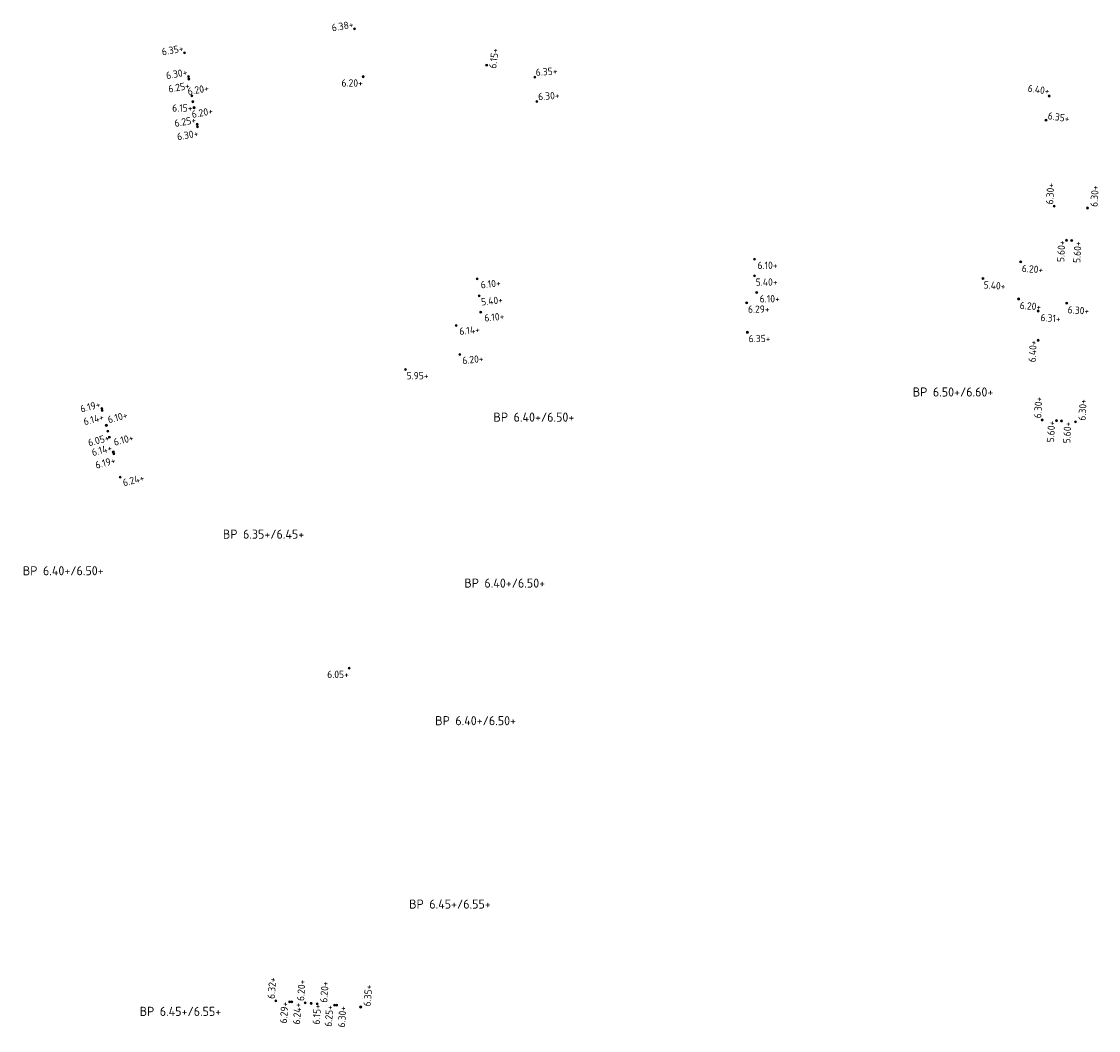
# Model space of a CAD drawing. Extents: x 168267 to 168723, y 448732 to 449595.
# Tile 23 of 32: x 168579 to 168685, y 449242 to 449342. Entities that reach past the tile are written whole.
import ezdxf
from ezdxf.enums import TextEntityAlignment as Align

# ---------------------------------------------------------------- set-up
doc = ezdxf.new("R2010")
doc.units = 0
doc.header["$MEASUREMENT"] = 0
for name, color, linetype, lineweight in [('N-PV-OG-SP_PEIL_0200_BOUWPEIL-T', 30, 'Continuous', 0), ('N-PV-OG-SP_PEIL_0500_KAVELPEIL-S', 140, 'Continuous', 0), ('N-PV-OG-SP_PEIL_0500_WEGPEIL-S', 210, 'Continuous', 0), ('N-PV-OG-SP_PEIL_0500_WEGPEIL_GOOT-S', 190, 'Continuous', 0), ('N-PV-OG-SP_PEIL_BOUWPEIL-S', 30, 'Continuous', 0)]:
    doc.layers.add(name, color=color, linetype=linetype, lineweight=lineweight)
doc.styles.add('NLCS-ISO', font='NLCS-ISO.ttf')

# ---------------------------------------------------------------- blocks, each defined once
blk = doc.blocks.new('*U5')
h = blk.add_hatch(color=256)
h.dxf.hatch_style = 1
edge = h.paths.add_edge_path()
edge.add_arc((0, 0), 0.25, 0, 360)
blk.add_circle((0, 0), 0.25)
at = {"ltscale": 0.1, "style": 'NLCS-ISO'}
blk.add_attdef('NAP', text='', height=1.8, dxfattribs=at).set_placement((4.41, -2.99), align=Align.BOTTOM_RIGHT)
blk = doc.blocks.new('*U7')
h = blk.add_hatch(color=256)
h.dxf.hatch_style = 1
edge = h.paths.add_edge_path()
edge.add_arc((0, 0), 0.25, 0, 360)
blk.add_circle((0, 0), 0.25)
at = {"ltscale": 0.1, "style": 'NLCS-ISO'}
blk.add_attdef('NAP', text='', height=1.8, dxfattribs=at).set_placement((-0.09, -2.99), align=Align.BOTTOM_RIGHT)
blk = doc.blocks.new('*U3')
h = blk.add_hatch(color=256)
h.dxf.hatch_style = 1
edge = h.paths.add_edge_path()
edge.add_arc((0, 0), 0.25, 0, 360)
blk.add_circle((0, 0), 0.25)
at = {"ltscale": 0.1, "style": 'NLCS-ISO'}
blk.add_attdef('NAP', text='', height=1.8, dxfattribs=at).set_placement((-0.09, -2.99), align=Align.BOTTOM_RIGHT)
blk = doc.blocks.new('*U4')
h = blk.add_hatch(color=256)
h.dxf.hatch_style = 1
edge = h.paths.add_edge_path()
edge.add_arc((0, 0), 0.25, 0, 360)
blk.add_circle((0, 0), 0.25)
at = {"ltscale": 0.1, "style": 'NLCS-ISO'}
blk.add_attdef('NAP', text='', height=1.8, dxfattribs=at).set_placement((4.41, -0.25), align=Align.BOTTOM_RIGHT)
blk = doc.blocks.new('SOG-PEIL_HD-SO')
h = blk.add_hatch(color=256)
h.dxf.hatch_style = 1
edge = h.paths.add_edge_path()
edge.add_arc((0, 0), 0.25, 0, 360)
blk.add_circle((0, 0), 0.25)
at = {"ltscale": 0.1, "style": 'NLCS-ISO'}
blk.add_attdef('NAP', text='', height=1.8, dxfattribs=at).set_placement((-0.09, -0.25), align=Align.BOTTOM_RIGHT)
blk = doc.blocks.new('*U6')
h = blk.add_hatch(color=256)
h.dxf.hatch_style = 1
edge = h.paths.add_edge_path()
edge.add_arc((0, 0), 0.25, 0, 360)
blk.add_circle((0, 0), 0.25)
at = {"ltscale": 0.1, "style": 'NLCS-ISO'}
blk.add_attdef('NAP', text='', height=1.8, dxfattribs=at).set_placement((-0.09, -0.25), align=Align.BOTTOM_RIGHT)
blk = doc.blocks.new('*U14')
h = blk.add_hatch(color=256)
h.dxf.hatch_style = 1
edge = h.paths.add_edge_path()
edge.add_arc((0, 0), 0.25, 0, 360)
blk.add_circle((0, 0), 0.25)
at = {"ltscale": 0.1, "style": 'NLCS-ISO'}
blk.add_attdef('NAP', text='', height=1.8, dxfattribs=at).set_placement((-0.09, -0.25), align=Align.BOTTOM_RIGHT)
blk = doc.blocks.new('*U8')
h = blk.add_hatch(color=256)
h.dxf.hatch_style = 1
edge = h.paths.add_edge_path()
edge.add_arc((0, 0), 0.25, 0, 360)
blk.add_circle((0, 0), 0.25)
at = {"ltscale": 0.1, "style": 'NLCS-ISO'}
blk.add_attdef('NAP', text='', height=1.8, dxfattribs=at).set_placement((4.41, -0.25), align=Align.BOTTOM_RIGHT)
blk = doc.blocks.new('SOG-PEIL_BOUWPEIL-SO')
at = {"layer": 'Defpoints'}
blk.add_point((0, 0), dxfattribs=at)
at = {"layer": 'N-PV-OG-SP_PEIL_0200_BOUWPEIL-T', "style": 'NLCS-ISO'}
for tag in ['BOUWPEIL-DEF', 'BOUWPEIL-SP']:
    blk.add_attdef(tag, text='', height=0.9, dxfattribs=at).set_placement((0, 0), align=Align.MIDDLE)
blk = doc.blocks.new('*U36')
h = blk.add_hatch(color=256)
h.dxf.hatch_style = 1
edge = h.paths.add_edge_path()
edge.add_arc((0, 0), 0.25, 0, 360)
blk.add_circle((0, 0), 0.25)
at = {"ltscale": 0.1, "style": 'NLCS-ISO'}
blk.add_attdef('NAP', text='', height=1.8, dxfattribs=at).set_placement((-0.09, -0.25), align=Align.BOTTOM_RIGHT)
blk = doc.blocks.new('*U38')
h = blk.add_hatch(color=256)
h.dxf.hatch_style = 1
edge = h.paths.add_edge_path()
edge.add_arc((0, 0), 0.25, 0, 360)
blk.add_circle((0, 0), 0.25)
at = {"ltscale": 0.1, "style": 'NLCS-ISO'}
blk.add_attdef('NAP', text='', height=1.8, dxfattribs=at).set_placement((4.41, -2.99), align=Align.BOTTOM_RIGHT)
blk = doc.blocks.new('*U46')
h = blk.add_hatch(color=256)
h.dxf.hatch_style = 1
edge = h.paths.add_edge_path()
edge.add_arc((0, 0), 0.25, 0, 360)
blk.add_circle((0, 0), 0.25)
at = {"ltscale": 0.1, "style": 'NLCS-ISO'}
blk.add_attdef('NAP', text='', height=1.8, dxfattribs=at).set_placement((4.41, -0.25), align=Align.BOTTOM_RIGHT)

msp = doc.modelspace()

# ---------------------------------------------------------------- block references
at = {"layer": 'N-PV-OG-SP_PEIL_0500_KAVELPEIL-S'}
for name, p, xscale, yscale, zscale, rotation, values in [('*U6', (168611.73, 449341.12), 0.4, 0.4, 0.4, 10.18735411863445, {'NAP': '6.38+'}), ('*U6', (168594.95, 449338.75), 0.4, 0.4, 0.4, 10.18735411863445, {'NAP': '6.35+'}), ('*U36', (168680.25, 449334.48), 0.3999999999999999, 0.3999999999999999, 0.3999999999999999, 351.6470231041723, {'NAP': '6.40+'}), ('*U14', (168679.16, 449310.37), 0.4000000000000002, 0.4000000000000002, 0.4000000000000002, 86.78725002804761, {'NAP': '6.40+'})]:
    msp.add_blockref(name, p, dxfattribs=dict(at, xscale=xscale, yscale=yscale, zscale=zscale, rotation=rotation)).add_auto_attribs(values)
ref = msp.add_blockref('*U8', (168629.51, 449336.33), dxfattribs=dict(at, xscale=0.3999999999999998, yscale=0.3999999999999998, zscale=0.3999999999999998, rotation=3.976971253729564))
ref.add_attrib('NAP', '6.35+', dxfattribs={"layer": '0', "ltscale": 0.1, "height": 0.72, "rotation": 3.977, "style": 'NLCS-ISO'}).set_placement((168631.78, 449336.39), align=Align.BOTTOM_RIGHT)
ref = msp.add_blockref('*U38', (168650.48, 449311.16), dxfattribs=dict(at, xscale=0.4, yscale=0.4, zscale=0.4, rotation=0.4200134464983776))
ref.add_attrib('NAP', '6.35+', dxfattribs={"layer": '0', "ltscale": 0.1, "height": 0.72, "rotation": 0.42, "style": 'NLCS-ISO'}).set_placement((168652.76, 449309.98), align=Align.BOTTOM_RIGHT)
ref = msp.add_blockref('*U38', (168622.12, 449308.96), dxfattribs=dict(at, xscale=0.3999999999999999, yscale=0.3999999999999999, zscale=0.3999999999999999, rotation=6.16111582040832))
ref.add_attrib('NAP', '6.20+', dxfattribs={"layer": '0', "ltscale": 0.1, "height": 0.72, "rotation": 6.1611, "style": 'NLCS-ISO'}).set_placement((168624.51, 449308.02), align=Align.BOTTOM_RIGHT)
ref = msp.add_blockref('*U38', (168588.6, 449296.86), dxfattribs=dict(at, xscale=0.4, yscale=0.4, zscale=0.4, rotation=14.88847767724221))
ref.add_attrib('NAP', '6.24+', dxfattribs={"layer": '0', "ltscale": 0.1, "height": 0.72, "rotation": 14.8885, "style": 'NLCS-ISO'}).set_placement((168591.1, 449296.29), align=Align.BOTTOM_RIGHT)
ref = msp.add_blockref('*U46', (168603.95, 449245.19), dxfattribs=dict(at, xscale=0.4000000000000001, yscale=0.4000000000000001, zscale=0.4000000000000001, rotation=85.74672637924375))
ref.add_attrib('NAP', '6.32+', dxfattribs={"layer": '0', "ltscale": 0.1, "height": 0.72, "rotation": 85.7467, "style": 'NLCS-ISO'}).set_placement((168604.22, 449247.45), align=Align.BOTTOM_RIGHT)
ref = msp.add_blockref('*U38', (168612.33, 449244.57), dxfattribs=dict(at, xscale=0.4000000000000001, yscale=0.4000000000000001, zscale=0.4000000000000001, rotation=85.74672637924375))
ref.add_attrib('NAP', '6.35+', dxfattribs={"layer": '0', "ltscale": 0.1, "height": 0.72, "rotation": 85.7467, "style": 'NLCS-ISO'}).set_placement((168613.69, 449246.74), align=Align.BOTTOM_RIGHT)
at = {"layer": 'N-PV-OG-SP_PEIL_0500_WEGPEIL-S'}
for name, p, xscale, yscale, zscale, rotation, values in [('SOG-PEIL_HD-SO', (168595.34, 449336.4), 0.4, 0.4, 0.4, 10.18735411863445, {'NAP': '6.30+'}), ('*U3', (168595.39, 449336.16), 0.4, 0.4, 0.4, 10.18735411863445, {'NAP': '6.25+'}), ('*U4', (168595.68, 449334.51), 0.4, 0.4, 0.4, 10.18735411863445, {'NAP': '6.20+'}), ('*U5', (168595.89, 449333.33), 0.4, 0.4, 0.4, 10.18735411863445, {'NAP': '6.20+'}), ('SOG-PEIL_HD-SO', (168596.19, 449331.69), 0.4, 0.4, 0.4, 10.18735411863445, {'NAP': '6.25+'}), ('*U3', (168596.23, 449331.44), 0.4, 0.4, 0.4, 10.18735411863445, {'NAP': '6.30+'}), ('*U14', (168681.97, 449320.24), 0.4000000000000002, 0.4000000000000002, 0.4000000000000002, 86.78725002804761, {'NAP': '5.60+'}), ('*U3', (168682.47, 449320.21), 0.4000000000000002, 0.4000000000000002, 0.4000000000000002, 86.78725002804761, {'NAP': '5.60+'}), ('*U14', (168586.79, 449303.64), 0.4, 0.4, 0.4, 14.88847767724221, {'NAP': '6.19+'}), ('*U3', (168586.84, 449303.45), 0.4, 0.4, 0.4, 14.88847767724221, {'NAP': '6.14+'}), ('*U14', (168680.97, 449302.44), 0.4000000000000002, 0.4000000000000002, 0.4000000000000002, 86.78725002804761, {'NAP': '5.60+'}), ('*U3', (168681.47, 449302.41), 0.4000000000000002, 0.4000000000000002, 0.4000000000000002, 86.78725002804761, {'NAP': '5.60+'}), ('*U14', (168587.93, 449299.35), 0.4, 0.4, 0.4, 14.88847767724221, {'NAP': '6.14+'}), ('*U3', (168587.99, 449299.16), 0.4, 0.4, 0.4, 14.88847767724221, {'NAP': '6.19+'}), ('*U14', (168605.33, 449245.09), 0.4000000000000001, 0.4000000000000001, 0.4000000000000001, 85.74672637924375, {'NAP': '6.29+'}), ('*U3', (168605.53, 449245.08), 0.4000000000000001, 0.4000000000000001, 0.4000000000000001, 85.74672637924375, {'NAP': '6.24+'}), ('*U14', (168609.76, 449244.76), 0.4000000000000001, 0.4000000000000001, 0.4000000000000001, 85.74672637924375, {'NAP': '6.25+'}), ('*U3', (168609.96, 449244.75), 0.4000000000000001, 0.4000000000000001, 0.4000000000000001, 85.74672637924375, {'NAP': '6.30+'})]:
    msp.add_blockref(name, p, dxfattribs=dict(at, xscale=xscale, yscale=yscale, zscale=zscale, rotation=rotation)).add_auto_attribs(values)
ref = msp.add_blockref('*U8', (168629.72, 449333.94), dxfattribs=dict(at, xscale=0.3999999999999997, yscale=0.3999999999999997, zscale=0.3999999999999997, rotation=3.976971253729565))
ref.add_attrib('NAP', '6.30+', dxfattribs={"layer": '0', "ltscale": 0.1, "height": 0.72, "rotation": 3.977, "style": 'NLCS-ISO'}).set_placement((168631.99, 449333.99), align=Align.BOTTOM_RIGHT)
ref = msp.add_blockref('*U8', (168679.94, 449332.1), dxfattribs=dict(at, xscale=0.3999999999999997, yscale=0.3999999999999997, zscale=0.3999999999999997, rotation=351.6470231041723))
ref.add_attrib('NAP', '6.35+', dxfattribs={"layer": '0', "ltscale": 0.1, "height": 0.72, "rotation": 351.647, "style": 'NLCS-ISO'}).set_placement((168682.17, 449331.67), align=Align.BOTTOM_RIGHT)
ref = msp.add_blockref('*U8', (168680.75, 449323.61), dxfattribs=dict(at, xscale=0.4000000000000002, yscale=0.4000000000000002, zscale=0.4000000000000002, rotation=86.78725002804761))
ref.add_attrib('NAP', '6.30+', dxfattribs={"layer": '0', "ltscale": 0.1, "height": 0.72, "rotation": 86.7873, "style": 'NLCS-ISO'}).set_placement((168680.98, 449325.87), align=Align.BOTTOM_RIGHT)
ref = msp.add_blockref('*U5', (168684.04, 449323.43), dxfattribs=dict(at, xscale=0.4000000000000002, yscale=0.4000000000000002, zscale=0.4000000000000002, rotation=86.78725002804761))
ref.add_attrib('NAP', '6.30+', dxfattribs={"layer": '0', "ltscale": 0.1, "height": 0.72, "rotation": 86.7873, "style": 'NLCS-ISO'}).set_placement((168685.36, 449325.63), align=Align.BOTTOM_RIGHT)
ref = msp.add_blockref('*U38', (168651.18, 449318.37), dxfattribs=dict(at, xscale=0.3999999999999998, yscale=0.3999999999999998, zscale=0.3999999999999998, rotation=0.42))
ref.add_attrib('NAP', '6.10+', dxfattribs={"layer": '0', "ltscale": 0.1, "height": 0.72, "rotation": 0.42, "style": 'NLCS-ISO'}).set_placement((168653.46, 449317.2), align=Align.BOTTOM_RIGHT)
ref = msp.add_blockref('*U38', (168677.44, 449318.11), dxfattribs=dict(at, xscale=0.4000000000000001, yscale=0.4000000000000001, zscale=0.4000000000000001, rotation=356.0547378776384))
ref.add_attrib('NAP', '6.20+', dxfattribs={"layer": '0', "ltscale": 0.1, "height": 0.72, "rotation": 356.0547, "style": 'NLCS-ISO'}).set_placement((168679.62, 449316.76), align=Align.BOTTOM_RIGHT)
ref = msp.add_blockref('*U38', (168623.82, 449316.43), dxfattribs=dict(at, xscale=0.3999999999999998, yscale=0.3999999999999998, zscale=0.3999999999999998, rotation=6.161115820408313))
ref.add_attrib('NAP', '6.10+', dxfattribs={"layer": '0', "ltscale": 0.1, "height": 0.72, "rotation": 6.1611, "style": 'NLCS-ISO'}).set_placement((168626.2, 449315.48), align=Align.BOTTOM_RIGHT)
ref = msp.add_blockref('*U38', (168651.18, 449316.73), dxfattribs=dict(at, xscale=0.3999999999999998, yscale=0.3999999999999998, zscale=0.3999999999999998, rotation=0.42))
ref.add_attrib('NAP', '5.40+', dxfattribs={"layer": '0', "ltscale": 0.1, "height": 0.72, "rotation": 0.42, "style": 'NLCS-ISO'}).set_placement((168653.46, 449315.55), align=Align.BOTTOM_RIGHT)
ref = msp.add_blockref('*U38', (168673.72, 449316.48), dxfattribs=dict(at, xscale=0.4000000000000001, yscale=0.4000000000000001, zscale=0.4000000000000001, rotation=356.0547378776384))
ref.add_attrib('NAP', '5.40+', dxfattribs={"layer": '0', "ltscale": 0.1, "height": 0.72, "rotation": 356.0547, "style": 'NLCS-ISO'}).set_placement((168675.9, 449315.13), align=Align.BOTTOM_RIGHT)
ref = msp.add_blockref('*U38', (168651.4, 449315.08), dxfattribs=dict(at, xscale=0.3999999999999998, yscale=0.3999999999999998, zscale=0.3999999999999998, rotation=0.42))
ref.add_attrib('NAP', '6.10+', dxfattribs={"layer": '0', "ltscale": 0.1, "height": 0.72, "rotation": 0.42, "style": 'NLCS-ISO'}).set_placement((168653.68, 449313.9), align=Align.BOTTOM_RIGHT)
ref = msp.add_blockref('*U38', (168624.03, 449314.76), dxfattribs=dict(at, xscale=0.3999999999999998, yscale=0.3999999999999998, zscale=0.3999999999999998, rotation=6.161115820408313))
ref.add_attrib('NAP', '5.40+', dxfattribs={"layer": '0', "ltscale": 0.1, "height": 0.72, "rotation": 6.1611, "style": 'NLCS-ISO'}).set_placement((168626.42, 449313.81), align=Align.BOTTOM_RIGHT)
ref = msp.add_blockref('*U38', (168650.41, 449314.06), dxfattribs=dict(at, xscale=0.3999999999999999, yscale=0.3999999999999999, zscale=0.3999999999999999, rotation=0.420013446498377))
ref.add_attrib('NAP', '6.29+', dxfattribs={"layer": '0', "ltscale": 0.1, "height": 0.72, "rotation": 0.42, "style": 'NLCS-ISO'}).set_placement((168652.68, 449312.88), align=Align.BOTTOM_RIGHT)
ref = msp.add_blockref('*U38', (168677.24, 449314.45), dxfattribs=dict(at, xscale=0.4000000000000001, yscale=0.4000000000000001, zscale=0.4000000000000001, rotation=356.0547378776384))
ref.add_attrib('NAP', '6.20+', dxfattribs={"layer": '0', "ltscale": 0.1, "height": 0.72, "rotation": 356.0547, "style": 'NLCS-ISO'}).set_placement((168679.42, 449313.1), align=Align.BOTTOM_RIGHT)
ref = msp.add_blockref('*U38', (168681.98, 449314.03), dxfattribs=dict(at, xscale=0.4, yscale=0.4, zscale=0.4, rotation=356.0547378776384))
ref.add_attrib('NAP', '6.30+', dxfattribs={"layer": '0', "ltscale": 0.1, "height": 0.72, "rotation": 356.0547, "style": 'NLCS-ISO'}).set_placement((168684.16, 449312.68), align=Align.BOTTOM_RIGHT)
ref = msp.add_blockref('*U38', (168624.17, 449313.15), dxfattribs=dict(at, xscale=0.3999999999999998, yscale=0.3999999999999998, zscale=0.3999999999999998, rotation=6.161115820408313))
ref.add_attrib('NAP', '6.10+', dxfattribs={"layer": '0', "ltscale": 0.1, "height": 0.72, "rotation": 6.1611, "style": 'NLCS-ISO'}).set_placement((168626.56, 449312.2), align=Align.BOTTOM_RIGHT)
ref = msp.add_blockref('*U38', (168679.17, 449313.26), dxfattribs=dict(at, xscale=0.3999999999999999, yscale=0.3999999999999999, zscale=0.3999999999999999, rotation=356.0547378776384))
ref.add_attrib('NAP', '6.31+', dxfattribs={"layer": '0', "ltscale": 0.1, "height": 0.72, "rotation": 356.0547, "style": 'NLCS-ISO'}).set_placement((168681.35, 449311.92), align=Align.BOTTOM_RIGHT)
ref = msp.add_blockref('*U38', (168621.76, 449311.84), dxfattribs=dict(at, xscale=0.3999999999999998, yscale=0.3999999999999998, zscale=0.3999999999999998, rotation=6.161115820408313))
ref.add_attrib('NAP', '6.14+', dxfattribs={"layer": '0', "ltscale": 0.1, "height": 0.72, "rotation": 6.1611, "style": 'NLCS-ISO'}).set_placement((168624.14, 449310.89), align=Align.BOTTOM_RIGHT)
ref = msp.add_blockref('*U8', (168679.57, 449302.51), dxfattribs=dict(at, xscale=0.4000000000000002, yscale=0.4000000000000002, zscale=0.4000000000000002, rotation=86.78725002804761))
ref.add_attrib('NAP', '6.30+', dxfattribs={"layer": '0', "ltscale": 0.1, "height": 0.72, "rotation": 86.7873, "style": 'NLCS-ISO'}).set_placement((168679.8, 449304.77), align=Align.BOTTOM_RIGHT)
ref = msp.add_blockref('*U5', (168682.86, 449302.33), dxfattribs=dict(at, xscale=0.4000000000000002, yscale=0.4000000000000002, zscale=0.4000000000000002, rotation=86.78725002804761))
ref.add_attrib('NAP', '6.30+', dxfattribs={"layer": '0', "ltscale": 0.1, "height": 0.72, "rotation": 86.7873, "style": 'NLCS-ISO'}).set_placement((168684.18, 449304.53), align=Align.BOTTOM_RIGHT)
ref = msp.add_blockref('*U8', (168587.24, 449301.98), dxfattribs=dict(at, xscale=0.4, yscale=0.4, zscale=0.4, rotation=14.88847767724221))
ref.add_attrib('NAP', '6.10+', dxfattribs={"layer": '0', "ltscale": 0.1, "height": 0.72, "rotation": 14.8885, "style": 'NLCS-ISO'}).set_placement((168589.45, 449302.47), align=Align.BOTTOM_RIGHT)
ref = msp.add_blockref('*U38', (168587.54, 449300.82), dxfattribs=dict(at, xscale=0.4, yscale=0.4, zscale=0.4, rotation=14.88847767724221))
ref.add_attrib('NAP', '6.10+', dxfattribs={"layer": '0', "ltscale": 0.1, "height": 0.72, "rotation": 14.8885, "style": 'NLCS-ISO'}).set_placement((168590.04, 449300.25), align=Align.BOTTOM_RIGHT)
ref = msp.add_blockref('*U8', (168606.85, 449244.98), dxfattribs=dict(at, xscale=0.4000000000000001, yscale=0.4000000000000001, zscale=0.4000000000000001, rotation=85.74672637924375))
ref.add_attrib('NAP', '6.20+', dxfattribs={"layer": '0', "ltscale": 0.1, "height": 0.72, "rotation": 85.7467, "style": 'NLCS-ISO'}).set_placement((168607.12, 449247.23), align=Align.BOTTOM_RIGHT)
ref = msp.add_blockref('*U38', (168608.04, 449244.89), dxfattribs=dict(at, xscale=0.4000000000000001, yscale=0.4000000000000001, zscale=0.4000000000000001, rotation=85.74672637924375))
ref.add_attrib('NAP', '6.20+', dxfattribs={"layer": '0', "ltscale": 0.1, "height": 0.72, "rotation": 85.7467, "style": 'NLCS-ISO'}).set_placement((168609.4, 449247.06), align=Align.BOTTOM_RIGHT)
at = {"layer": 'N-PV-OG-SP_PEIL_0500_WEGPEIL_GOOT-S'}
for name, p, xscale, yscale, zscale, rotation, values in [('*U5', (168624.76, 449337.53), 0.3999999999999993, 0.3999999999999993, 0.3999999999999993, 82.51000000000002, {'NAP': '6.15+'}), ('*U7', (168587.39, 449301.4), 0.4, 0.4, 0.4, 14.83189818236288, {'NAP': '6.05+'}), ('*U7', (168607.45, 449244.93), 0.4, 0.4, 0.4, 86.27111375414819, {'NAP': '6.15+'})]:
    msp.add_blockref(name, p, dxfattribs=dict(at, xscale=xscale, yscale=yscale, zscale=zscale, rotation=rotation)).add_auto_attribs(values)
at = {"layer": 'N-PV-OG-SP_PEIL_0500_WEGPEIL_GOOT-S', "xscale": 0.4, "yscale": 0.4, "zscale": 0.4}
for p, values in [((168612.58, 449336.39), {'NAP': '6.20+'}), ((168595.78, 449333.92), {'NAP': '6.15+'}), ((168611.2, 449278.02), {'NAP': '6.05+'})]:
    msp.add_blockref('*U7', p, dxfattribs=at).add_auto_attribs(values)
at = {"layer": 'N-PV-OG-SP_PEIL_0500_WEGPEIL_GOOT-S'}
ref = msp.add_blockref('*U5', (168616.76, 449307.5), dxfattribs=dict(at, xscale=0.4, yscale=0.4, zscale=0.4))
ref.add_attrib('NAP', '5.95+', dxfattribs={"layer": '0', "ltscale": 0.1, "height": 0.72, "rotation": 0, "style": 'NLCS-ISO'}).set_placement((168619.03, 449306.31), align=Align.BOTTOM_RIGHT)
at = {"layer": 'N-PV-OG-SP_PEIL_BOUWPEIL-S'}
ref = msp.add_blockref('SOG-PEIL_BOUWPEIL-SO', (168670.77, 449305.27), dxfattribs=at)
ref.add_attrib('BOUWPEIL-SP', 'BP 6.50+/6.60+', dxfattribs={"layer": 'N-PV-OG-SP_PEIL_0200_BOUWPEIL-T', "height": 0.9, "style": 'NLCS-ISO'}).set_placement((168670.77, 449305.27), align=Align.MIDDLE)
ref = msp.add_blockref('SOG-PEIL_BOUWPEIL-SO', (168629.42, 449302.79), dxfattribs=at)
ref.add_attrib('BOUWPEIL-SP', 'BP 6.40+/6.50+', dxfattribs={"layer": 'N-PV-OG-SP_PEIL_0200_BOUWPEIL-T', "height": 0.9, "style": 'NLCS-ISO'}).set_placement((168629.42, 449302.79), align=Align.MIDDLE)
ref = msp.add_blockref('SOG-PEIL_BOUWPEIL-SO', (168602.75, 449291.24), dxfattribs=at)
ref.add_attrib('BOUWPEIL-SP', 'BP 6.35+/6.45+', dxfattribs={"layer": 'N-PV-OG-SP_PEIL_0200_BOUWPEIL-T', "height": 0.9, "style": 'NLCS-ISO'}).set_placement((168602.75, 449291.24), align=Align.MIDDLE)
ref = msp.add_blockref('SOG-PEIL_BOUWPEIL-SO', (168582.99, 449287.63), dxfattribs=at)
ref.add_attrib('BOUWPEIL-SP', 'BP 6.40+/6.50+', dxfattribs={"layer": 'N-PV-OG-SP_PEIL_0200_BOUWPEIL-T', "height": 0.9, "style": 'NLCS-ISO'}).set_placement((168582.99, 449287.63), align=Align.MIDDLE)
ref = msp.add_blockref('SOG-PEIL_BOUWPEIL-SO', (168626.54, 449286.41), dxfattribs=at)
ref.add_attrib('BOUWPEIL-SP', 'BP 6.40+/6.50+', dxfattribs={"layer": 'N-PV-OG-SP_PEIL_0200_BOUWPEIL-T', "height": 0.9, "style": 'NLCS-ISO'}).set_placement((168626.54, 449286.41), align=Align.MIDDLE)
ref = msp.add_blockref('SOG-PEIL_BOUWPEIL-SO', (168623.67, 449272.83), dxfattribs=at)
ref.add_attrib('BOUWPEIL-SP', 'BP 6.40+/6.50+', dxfattribs={"layer": 'N-PV-OG-SP_PEIL_0200_BOUWPEIL-T', "height": 0.9, "style": 'NLCS-ISO'}).set_placement((168623.67, 449272.83), align=Align.MIDDLE)
ref = msp.add_blockref('SOG-PEIL_BOUWPEIL-SO', (168621.14, 449254.73), dxfattribs=at)
ref.add_attrib('BOUWPEIL-SP', 'BP 6.45+/6.55+', dxfattribs={"layer": 'N-PV-OG-SP_PEIL_0200_BOUWPEIL-T', "height": 0.9, "style": 'NLCS-ISO'}).set_placement((168621.14, 449254.73), align=Align.MIDDLE)
ref = msp.add_blockref('SOG-PEIL_BOUWPEIL-SO', (168594.55, 449244.14), dxfattribs=at)
ref.add_attrib('BOUWPEIL-SP', 'BP 6.45+/6.55+', dxfattribs={"layer": 'N-PV-OG-SP_PEIL_0200_BOUWPEIL-T', "height": 0.9, "style": 'NLCS-ISO'}).set_placement((168594.55, 449244.14), align=Align.MIDDLE)

doc.saveas('drawing.dxf')
